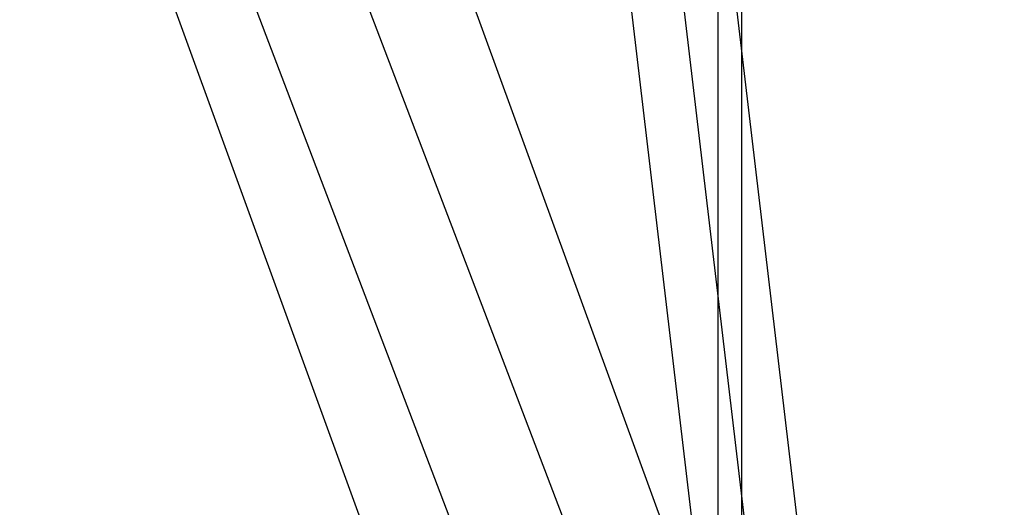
# Model space of a CAD drawing. Header units: inches. Extents: x 0 to 283, y 0 to 183.
# Tile 96 of 116: x 159.259 to 159.622, y 93.907 to 94.086. Entities that reach past the tile are written whole.
import ezdxf

# ---------------------------------------------------------------- set-up
doc = ezdxf.new("R2010")
doc.units = ezdxf.units.IN
doc.header["$LTSCALE"] = 15.583333
doc.header["$MEASUREMENT"] = 0
doc.linetypes.add('HIDDEN', pattern=[0.2, 0.1, -0.1])
doc.layers.add('DEFAULT_2', color=8, linetype='HIDDEN')

msp = doc.modelspace()

# ---------------------------------------------------------------- linework, layer by layer
at = {"layer": 'DEFAULT_2', "color": 8, "linetype": 'HIDDEN'}
for p, q in [((159.6224, 93.55434), (159.06662, 95.08134)), ((159.52467, 93.51877), (158.96889, 95.04577)), ((159.51684, 93.06197), (159.51684, 94.7657)), ((159.52556, 93.06197), (159.52556, 94.7657)), ((159.54134, 93.77714), (159.47897, 94.30602)), ((159.5605, 93.7794), (159.49814, 94.30827)), ((159.51598, 93.8274), (159.46531, 94.25712)), ((159.34733, 94.19744), (159.52035, 93.74349)), ((159.31088, 94.18355), (159.50169, 93.68295))]:
    msp.add_line(p, q, dxfattribs=at)

doc.saveas('drawing.dxf')
